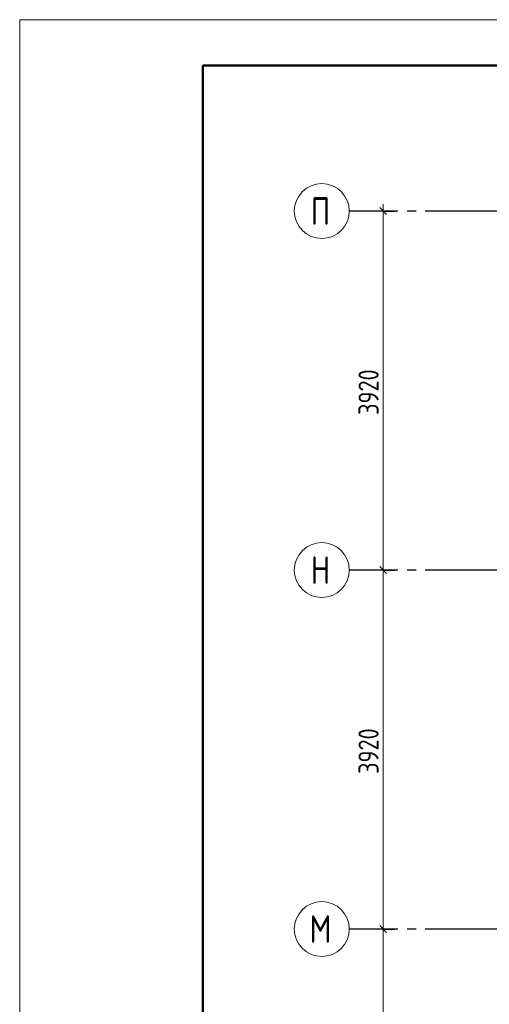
# Model space of a CAD drawing. Header units: millimetres. Extents: x 0 to 40165, y 0 to 42000.
# Tile 11 of 16: x 0 to 5130, y 31248 to 42000. Entities that reach past the tile are written whole.
import ezdxf

# ---------------------------------------------------------------- set-up
doc = ezdxf.new("R2010")
doc.units = ezdxf.units.MM
doc.linetypes.add('______5', pattern=[1100, 800, -100, 100, -100])
doc.layers.add('Standard', color=7, linetype='Continuous', lineweight=25)
doc.layers.add('Оси', color=40, linetype='______5', lineweight=18)
doc.styles.add('GOST 2.304-81', font='txt')
doc.styles.add('ISOCPEUR', font='txt')

msp = doc.modelspace()

# ---------------------------------------------------------------- linework, layer by layer
at = {"layer": 'Standard', "color": 251, "linetype": 'Continuous', "lineweight": -3, "true_color": 0x656565, "transparency": 33554687}
for p, q in [((3971, 39910), (3700, 39910)), ((3971, 39910), (3846, 39910)), ((3971, 39910), (4096, 39910)), ((3971, 35990), (3846, 35990)), ((3971, 35990), (4096, 35990)), ((3971, 32070), (3846, 32070)), ((3971, 32070), (4096, 32070))]:
    msp.add_line(p, q, dxfattribs=at)
at = {"layer": 'Standard', "color": 7, "linetype": 'Continuous', "lineweight": 25, "transparency": 33554687}
for p, q in [((4008, 39872), (3933, 39948)), ((4008, 35953), (3933, 36028)), ((4008, 32033), (3933, 32108))]:
    msp.add_line(p, q, dxfattribs=at)
at = {"layer": 'Standard', "color": 7, "linetype": 'Continuous', "lineweight": 13, "transparency": 33554687}
for p, q in [((3971, 39910), (3971, 39985)), ((3971, 35990), (3971, 39910)), ((3971, 32070), (3971, 35990)), ((3971, 28770), (3971, 32070))]:
    msp.add_line(p, q, dxfattribs=at)
msp.add_lwpolyline([(0, 0), (29700, 0), (29700, 42000), (0, 42000), (0, 0)], close=True, dxfattribs=at)
at = {"layer": 'Standard', "color": 7, "linetype": 'Continuous', "lineweight": 50, "transparency": 33554687}
msp.add_lwpolyline([(2000, 41500), (29200, 41500), (29200, 500), (2000, 500), (2000, 41500)], close=True, dxfattribs=at)
at = {"layer": 'Standard', "color": 251, "linetype": 'Continuous', "lineweight": -3, "true_color": 0x656565, "transparency": 33554687}
for points in [[(3971, 35990), (3954, 35990), (3954, 35990), (3700, 35990)], [(3971, 32070), (3954, 32070), (3954, 32070), (3954, 32070), (3954, 32070), (3700, 32070)]]:
    msp.add_lwpolyline(points, dxfattribs=at)
at = {"layer": 'Оси', "color": 8, "linetype": '______5', "lineweight": -3, "transparency": 33554687}
for p, q in [((12931, 39910), (3600, 39910)), ((12931, 35990), (3600, 35990)), ((12931, 32070), (3600, 32070))]:
    msp.add_line(p, q, dxfattribs=at)
at = {"layer": 'Оси', "color": 7, "linetype": 'Continuous', "lineweight": 13, "transparency": 33554687}
for centre in [(3300, 39910), (3300, 35990), (3300, 32070)]:
    msp.add_circle(centre, 300, dxfattribs=at)

# ---------------------------------------------------------------- texts
at = {"layer": 'Standard', "color": 7, "linetype": 'Continuous', "lineweight": 25, "transparency": 33554687, "char_height": 220, "width": 657.05, "attachment_point": 7, "rotation": 90, "style": 'GOST 2.304-81'}
for insert in [(3921, 37684), (3921, 33764)]:
    msp.add_mtext('3920', dxfattribs=dict(at, insert=insert))
at = {"layer": 'Оси', "color": 7, "linetype": 'Continuous', "lineweight": 25, "transparency": 33554687, "char_height": 300, "attachment_point": 7, "style": 'ISOCPEUR'}
for s, insert, width in [('\\W0.80;П', (3180, 39760), 359.83), ('\\W0.80;Н', (3180, 35840), 359.83), ('\\W0.82;М', (3165, 31920), 392.65)]:
    msp.add_mtext(s, dxfattribs=dict(at, insert=insert, width=width))

doc.saveas('drawing.dxf')
